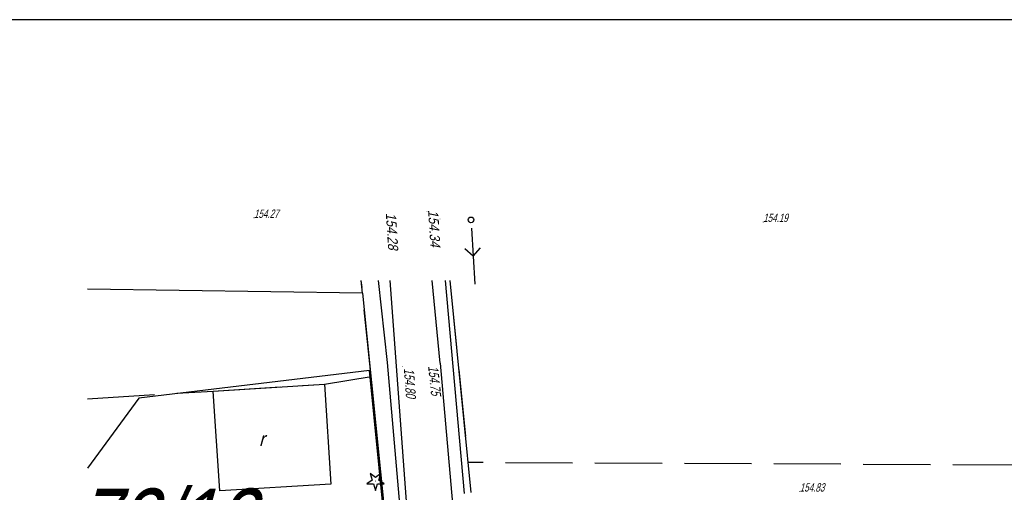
# Model space of a CAD drawing. Header units: metres. Extents: x 6582395 to 6583921, y 5752654 to 5753685.
# Tile 30 of 42: x 6582995 to 6583083, y 5753643 to 5753685. Entities that reach past the tile are written whole.
import ezdxf

# ---------------------------------------------------------------- set-up
doc = ezdxf.new("R2010")
doc.units = ezdxf.units.M
doc.header["$LTSCALE"] = 2
doc.linetypes.add('1.5_0.5', pattern=[50.8, 38.1, -12.7])
doc.linetypes.add('GESTRICHELT', pattern=[4, 3, -1])
for name, color, linetype in [('211-Nr działki', 7, 'Continuous'), ('217-Granica konturu klasyfikcyjnego', 7, 'Continuous'), ('218-Granica użytku', 7, 'Continuous'), ('219-Linia granicy', 7, 'Continuous'), ('352-schody (powierzchnia)', 7, 'Continuous'), ('368-Ruina etykieta', 7, 'Continuous'), ('403-Punkt określonej wysokości', 7, 'Continuous'), ('403-Punkt określonej wysokości - rzędna', 7, 'Continuous'), ('403-Punkt określonej wysokości-Atr2', 7, 'Continuous'), ('510-Podpora jednosłupowa symb.-SEPOW', 7, 'Continuous'), ('516-Kierunek linii eN-SEPOW', 7, 'Continuous'), ('801-Punkt określonej wysokości', 7, 'Continuous'), ('902-Ogrodzenie trwałe symb.', 7, 'Continuous'), ('921-Drzewo iglaste', 7, 'Continuous'), ('jezdnia (powierzchnia)', 7, 'Continuous'), ('przewód elektroenergetyczny (linia)', 7, 'Continuous'), ('przewód telekomunikacyjny (linia)', 7, 'Continuous'), ('punkt o określonej wysokości (sieć elektroenergetyczna)', 7, 'Continuous'), ('punkt wysokościowy sztuczny', 7, 'Continuous'), ('punkt wysokościowy sztuczny-Atr2', 7, 'Continuous'), ('tabela', 7, 'Continuous')]:
    doc.layers.add(name, color=color, linetype=linetype)
doc.styles.add('STIL4', font='txt')
doc.linetypes.add('902-500', pattern='A,95.25,0,[2,014 Plan fotowoltaika Florentynow Mariampol zal 1.shx,S=0.058796,R=0,X=0,Y=0],95.25', length=190.5)

# ---------------------------------------------------------------- blocks, each defined once
blk = doc.blocks.new('PW02')
at = {"linetype": 'Continuous'}
blk.add_hatch(color=256, dxfattribs=at).paths.add_polyline_path([(0.045, 0, -1), (-0.045, 0, -1)], flags=16)
blk = doc.blocks.new('921')
at = {"linetype": 'Continuous'}
blk.add_hatch(color=256, dxfattribs=at).paths.add_polyline_path([(0.045, 0, -1), (-0.045, 0, -1)], flags=16)
for p, q in [((-0.301, 0.098), (-0.789, -0.256)), ((-0.487, 0.671), (-0.301, 0.098)), ((0.001, 0.317), (-0.487, 0.671)), ((0.488, 0.67), (0.001, 0.317)), ((0.302, 0.097), (0.488, 0.67)), ((0.789, -0.257), (0.302, 0.097)), ((-0.789, -0.256), (-0.186, -0.256)), ((-0.186, -0.256), (0, -0.83)), ((0, -0.83), (0.187, -0.257)), ((0.187, -0.257), (0.789, -0.257))]:
    blk.add_line(p, q, dxfattribs=at)
blk = doc.blocks.new('801')
at = {"linetype": 'Continuous'}
blk.add_hatch(color=7, dxfattribs=at).paths.add_polyline_path([(0.045, 0, -1), (-0.045, 0, -1)], flags=16)
blk = doc.blocks.new('PW01')
at = {"linetype": 'Continuous'}
blk.add_hatch(color=256, dxfattribs=at).paths.add_polyline_path([(0.045, 0, -1), (-0.045, 0, -1)], flags=16)
blk = doc.blocks.new('510')
at = {"color": 7, "linetype": 'Continuous'}
blk.add_circle((0, 0), 0.25, dxfattribs=at)
blk = doc.blocks.new('516')
at = {"color": 7, "linetype": 'Continuous'}
for p, q in [((0.75, 0), (5.75, 0)), ((3.25, 0), (2.543, 0.707)), ((3.25, 0), (2.543, -0.707))]:
    blk.add_line(p, q, dxfattribs=at)

msp = doc.modelspace()

# ---------------------------------------------------------------- linework, layer by layer
at = {"layer": '217-Granica konturu klasyfikcyjnego', "color": 3, "linetype": 'GESTRICHELT'}
for p, q in [((6583026.31, 5753653.53), (6583025.438, 5753662.13)), ((6583033.362, 5753662.13), (6583034.98, 5753645.84)), ((6583022.16, 5753652.85), (6583026.31, 5753653.53)), ((6583012.2, 5753652.24), (6583022.16, 5753652.85)), ((6583000.954, 5753651.55), (6583012.2, 5753652.24)), ((6583108.34, 5753645.5), (6583034.98, 5753645.84)), ((6583034.98, 5753645.84), (6583035.25, 5753643.16))]:
    msp.add_line(p, q, dxfattribs=at)
at = {"layer": '218-Granica użytku', "color": 3, "linetype": 'GESTRICHELT'}
for p, q in [((6583026.31, 5753653.53), (6583025.438, 5753662.13)), ((6583033.362, 5753662.13), (6583034.98, 5753645.84)), ((6583022.16, 5753652.85), (6583026.31, 5753653.53)), ((6583030.42, 5753612.81), (6583026.31, 5753653.53)), ((6583012.2, 5753652.24), (6583022.16, 5753652.85)), ((6583000.954, 5753651.55), (6583012.2, 5753652.24)), ((6583108.34, 5753645.5), (6583034.98, 5753645.84)), ((6583034.98, 5753645.84), (6583035.25, 5753643.16))]:
    msp.add_line(p, q, dxfattribs=at)
at = {"layer": '219-Linia granicy', "color": 7, "linetype": 'Continuous'}
for p, q in [((6583025.55, 5753660.99), (6583000.954, 5753661.358)), ((6583025.55, 5753660.99), (6583025.434, 5753662.13)), ((6583033.358, 5753662.13), (6583035.24, 5753643.16)), ((6583025.55, 5753660.99), (6583030.42, 5753612.81))]:
    msp.add_line(p, q, dxfattribs=at)
at = {"layer": '352-schody (powierzchnia)', "color": 7, "linetype": 'Continuous'}
for p, q in [((6583012.2, 5753652.24), (6583022.16, 5753652.85)), ((6583012.2, 5753652.24), (6583022.16, 5753652.85)), ((6583022.16, 5753652.85), (6583022.71, 5753643.9)), ((6583022.16, 5753652.85), (6583022.71, 5753643.9)), ((6583012.78, 5753643.3), (6583012.2, 5753652.24)), ((6583012.78, 5753643.3), (6583012.2, 5753652.24)), ((6583022.71, 5753643.9), (6583012.78, 5753643.3)), ((6583022.71, 5753643.9), (6583012.78, 5753643.3))]:
    msp.add_line(p, q, dxfattribs=at)
at = {"layer": '902-Ogrodzenie trwałe symb.', "color": 7, "linetype": '902-500'}
for p, q in [((6583026.16, 5753654.08), (6583005.53, 5753651.59)), ((6583027.61, 5753639.58), (6583026.16, 5753654.08)), ((6583005.53, 5753651.59), (6583000.954, 5753645.326))]:
    msp.add_line(p, q, dxfattribs=at)
at = {"layer": 'jezdnia (powierzchnia)', "color": 7, "linetype": '1.5_0.5'}
for p, q in [((6583029.65, 5753639.96), (6583028.033, 5753662.13)), ((6583032.49, 5753654.73), (6583031.775, 5753662.13))]:
    msp.add_line(p, q, dxfattribs=at)
msp.add_lwpolyline([(6583032.49, 5753654.73), (6583037.27, 5753599.96), (6583044.65, 5753525.99), (6583046.76, 5753506.39), (6583049.16, 5753478.12), (6583051.99, 5753434.68), (6583056.63, 5753392.07), (6583057.38, 5753371.72), (6583062.35, 5753321.29), (6583065.34, 5753287.34), (6583067.32, 5753261.34), (6583067.97, 5753252.5), (6583069.29, 5753239.28), (6583071.18, 5753216.58), (6583073.42, 5753193.74), (6583075.2, 5753171.76)], dxfattribs=at)
at = {"layer": 'przewód elektroenergetyczny (linia)', "color": 1, "linetype": 'Continuous'}
msp.add_line((6583034.67, 5753643.08), (6583032.971, 5753662.13), dxfattribs=at)
at = {"layer": 'przewód telekomunikacyjny (linia)', "color": 30, "linetype": 'Continuous'}
msp.add_lwpolyline([(6583085.54, 5753014.19), (6583083.15, 5753044.14), (6583082.44, 5753062.15), (6583073.77, 5753139.61), (6583069.85, 5753182.43), (6583062.16, 5753276.97), (6583059.57, 5753300.57), (6583056.64, 5753317.05), (6583051.57, 5753365), (6583048.1, 5753441.14), (6583045.26, 5753477.44), (6583043.09, 5753490.95), (6583038.47, 5753530.67), (6583034.68, 5753562.68), (6583032.56, 5753600.02), (6583027.78, 5753654.79), (6583026.993, 5753662.13)], dxfattribs=at)
at = {"layer": 'tabela', "color": 7, "linetype": 'Continuous'}
msp.add_line((6583919.873, 5753685.462), (6582394.592, 5753685.462), dxfattribs=at)

# ---------------------------------------------------------------- block references
at = {"layer": '403-Punkt określonej wysokości', "xscale": 0.9999999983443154, "yscale": 0.9999999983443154}
for p in [(6583029.11, 5753654.45), (6583032.49, 5753654.73)]:
    msp.add_blockref('801', p, dxfattribs=at)
at = {"layer": '510-Podpora jednosłupowa symb.-SEPOW'}
msp.add_blockref('510', (6583035.25, 5753667.55), dxfattribs=at)
at = {"layer": '516-Kierunek linii eN-SEPOW', "xscale": 0.9999999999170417, "yscale": 0.9999999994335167, "rotation": 273.4380000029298}
msp.add_blockref('516', (6583035.25, 5753667.55), dxfattribs=at)
at = {"layer": '801-Punkt określonej wysokości', "xscale": 0.9999999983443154, "yscale": 0.9999999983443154}
msp.add_blockref('801', (6583031.32, 5753668.32), dxfattribs=at)
at = {"layer": '921-Drzewo iglaste', "xscale": 0.9999999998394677, "yscale": 1.000000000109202}
msp.add_blockref('921', (6583026.71, 5753644.18), dxfattribs=at)
at = {"layer": 'punkt o określonej wysokości (sieć elektroenergetyczna)', "xscale": 0.9999999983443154, "yscale": 0.9999999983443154}
msp.add_blockref('PW01', (6583032.48, 5753667.63), dxfattribs=at)
at = {"layer": 'punkt wysokościowy sztuczny', "xscale": 0.9999999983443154, "yscale": 0.9999999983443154}
for p in [(6583015.84, 5753667.73), (6583061.38, 5753667.36), (6583064.65, 5753643.24)]:
    msp.add_blockref('PW02', p, dxfattribs=at)

# ---------------------------------------------------------------- texts
at = {"layer": '211-Nr działki', "color": 7, "style": 'STIL4', "oblique": 15, "width": 0.7875}
msp.add_text('72/12', height=6, dxfattribs=at).set_placement((6582999.89, 5753637.51))
at = {"layer": '368-Ruina etykieta', "color": 7, "style": 'STIL4', "oblique": 15, "width": 0.9}
msp.add_text('r', height=1.25, rotation=-0.001, dxfattribs=at).set_placement((6583016.291, 5753647.322))
at = {"layer": '403-Punkt określonej wysokości - rzędna', "color": 7, "style": 'STIL4', "oblique": 15, "width": 0.9}
for s, rotation, p in [('154.34', -86.342, (6583031.41, 5753668.43)), ('154.28', -86.272, (6583027.63, 5753668.18))]:
    msp.add_text(s, height=0.9, rotation=rotation, dxfattribs=at).set_placement(p)
at = {"layer": '403-Punkt określonej wysokości-Atr2', "color": 7, "style": 'STIL4', "oblique": 15, "width": 0.72}
for s, rotation, p in [('154.75', -84.104, (6583031.41, 5753654.46)), ('154.80', -85.761, (6583029.24, 5753654.26))]:
    msp.add_text(s, height=0.9, rotation=rotation, dxfattribs=at).set_placement(p)
at = {"layer": 'punkt wysokościowy sztuczny-Atr2', "color": 7, "style": 'STIL4', "oblique": 15, "width": 0.72}
for s, p in [('154.27', (6583015.84, 5753667.73)), ('154.19', (6583061.38, 5753667.36)), ('154.83', (6583064.65, 5753643.24))]:
    msp.add_text(s, height=0.75, dxfattribs=at).set_placement(p)

doc.saveas('drawing.dxf')
